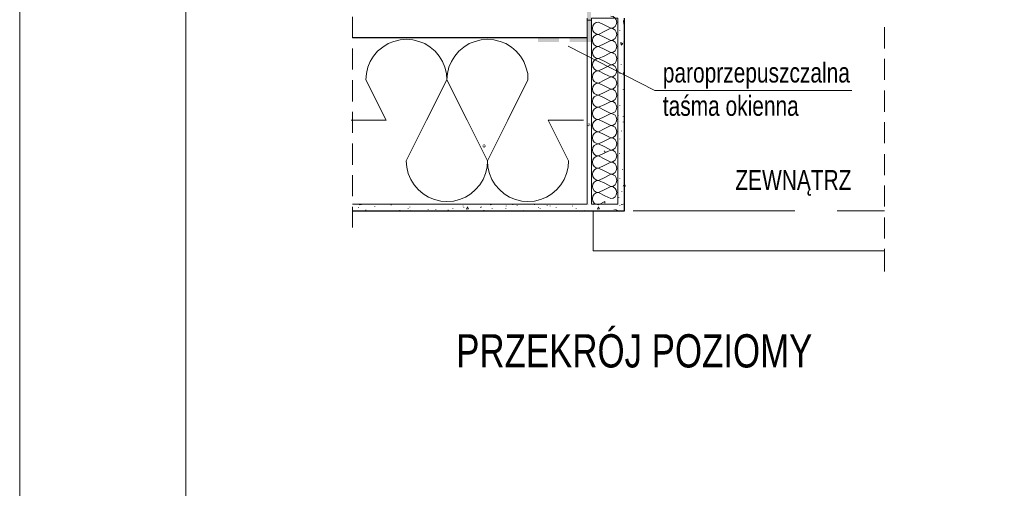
# Model space of a CAD drawing. Header units: inches. Extents: x 0 to 77643, y -44170 to 0.
# Tile 1 of 159: x 68668 to 68817, y -44021 to -43951. Entities that reach past the tile are written whole.
import ezdxf

# ---------------------------------------------------------------- set-up
doc = ezdxf.new("R2010")
doc.units = ezdxf.units.IN
doc.header["$MEASUREMENT"] = 0
doc.layers.get('0').update_dxf_attribs({"lineweight": 0})
doc.layers.add('A--tabelka rysunku', color=7, linetype='Continuous', lineweight=0)
doc.layers.add('p--podpis rysunku', color=7, linetype='Continuous', lineweight=0)
doc.styles.add('1-50', font='arial.ttf', dxfattribs={"width": 0.75, "height": 12.5})
doc.styles.get("Standard").update_dxf_attribs({"font": 'arial.ttf', "width": 0.75})

msp = doc.modelspace()

# ---------------------------------------------------------------- hatches: boundary and pattern name
at = {"true_color": 0xff0505}
for points in [[(68753.79249, -43950.67494), (68754.38516, -43950.67494), (68753.79249, -43946.5686)], [(68754.38516, -43950.67494), (68753.79249, -43946.5686), (68754.38516, -43946.5686)], [(68753.79249, -43953.95741), (68754.38516, -43953.95741), (68753.79249, -43950.67494)], [(68754.38516, -43953.95741), (68753.79249, -43950.67494), (68754.38516, -43950.67494)], [(68746.4221, -43953.35913), (68746.4221, -43953.95179), (68749.5971, -43953.35913)], [(68746.4221, -43953.95179), (68749.5971, -43953.35913), (68749.5971, -43953.95179)], [(68751.20576, -43953.35913), (68751.20576, -43953.95179), (68754.38076, -43953.35913)], [(68751.20576, -43953.95179), (68754.38076, -43953.35913), (68754.38076, -43953.95179)]]:
    msp.add_hatch(color=1, dxfattribs=at).paths.add_polyline_path(points)
for points in [[(68753.83482, -43966.46527), (68753.96182, -43966.6346), (68754.08882, -43966.42293)], [(68754.21582, -43966.21127), (68754.00416, -43966.16893), (68754.08882, -43966.42293)], [(68754.30049, -43966.54993), (68754.30049, -43966.33827), (68754.08882, -43966.42293)], [(68738.08681, -43969.47093), (68738.08681, -43969.6826), (68738.29848, -43969.59793)], [(68738.42548, -43969.34393), (68738.21381, -43969.34393), (68738.29848, -43969.59793)], [(68738.21381, -43969.8096), (68738.42548, -43969.8096), (68738.29848, -43969.59793)], [(68738.55248, -43969.6826), (68738.55248, -43969.47093), (68738.29848, -43969.59793)], [(68756.24782, -43970.65627), (68756.41716, -43970.78327), (68756.45949, -43970.52927)], [(68756.50182, -43970.27527), (68756.29016, -43970.3176), (68756.45949, -43970.52927)], [(68756.71349, -43970.5716), (68756.67116, -43970.35993), (68756.45949, -43970.52927)], [(68759.21116, -43975.43993), (68759.16882, -43975.6516), (68759.42282, -43975.56693)], [(68759.29582, -43975.7786), (68759.50749, -43975.82093), (68759.42282, -43975.56693)], [(68759.54982, -43975.35527), (68759.33816, -43975.31293), (68759.42282, -43975.56693)], [(68759.63449, -43975.69393), (68759.67682, -43975.48227), (68759.42282, -43975.56693)]]:
    msp.add_hatch(color=7).paths.add_polyline_path(points)

# ---------------------------------------------------------------- linework, layer by layer
at = {"color": 7, "linetype": 'Continuous', "lineweight": 18}
for p, q in [((68718.52881, -43950.16694), (68718.52881, -43953.34194)), ((68798.50149, -43951.73327), (68798.50149, -43954.90827)), ((68718.52881, -43954.90827), (68718.52881, -43958.08327)), ((68798.50149, -43956.4746), (68798.50149, -43959.6496)), ((68718.52881, -43959.69194), (68718.52881, -43962.86694)), ((68798.50149, -43961.25827), (68798.50149, -43964.43327)), ((68718.52881, -43964.43327), (68718.52881, -43967.60827)), ((68798.50149, -43965.9996), (68798.50149, -43969.1746)), ((68718.52881, -43969.21693), (68718.52881, -43972.39193)), ((68798.50149, -43970.78327), (68798.50149, -43973.95827)), ((68718.52881, -43973.95827), (68718.52881, -43977.13327)), ((68798.50149, -43975.5246), (68798.50149, -43978.6996)), ((68718.52881, -43978.74193), (68718.52881, -43981.83227)), ((68767.88949, -43979.3346), (68760.73516, -43979.3346)), ((68765.98949, -43979.3346), (68773.28949, -43979.3346)), ((68766.93949, -43979.3346), (68774.23949, -43979.3346)), ((68785.03949, -43979.3346), (68772.33949, -43979.3346)), ((68798.50149, -43979.3346), (68791.38949, -43979.3346)), ((68798.50149, -43980.30827), (68798.50149, -43983.48327)), ((68798.50149, -43985.0496), (68798.50149, -43988.43627))]:
    msp.add_line(p, q, dxfattribs=at)
at = {"color": 1, "linetype": 'Continuous', "lineweight": 5, "true_color": 0xff0505}
msp.add_line((68753.79249, -43950.67494), (68754.38516, -43950.67494), dxfattribs=at)
at = {"color": 9, "linetype": 'Continuous', "lineweight": 9, "true_color": 0xbababa}
for p, q in [((68755.52816, -43950.97127), (68756.45949, -43951.43694)), ((68756.45949, -43952.32594), (68755.52816, -43952.7916)), ((68757.39082, -43951.86027), (68756.45949, -43951.43694)), ((68756.45949, -43952.32594), (68757.39082, -43951.86027)), ((68755.52816, -43952.7916), (68756.45949, -43953.25727)), ((68757.39082, -43953.72294), (68756.45949, -43953.25727)), ((68756.45949, -43954.14627), (68757.39082, -43953.72294)), ((68756.45949, -43954.14627), (68755.52816, -43954.61194)), ((68755.52816, -43954.61194), (68756.45949, -43955.0776)), ((68757.39082, -43955.54327), (68756.45949, -43955.0776)), ((68756.45949, -43956.00894), (68755.52816, -43956.43227)), ((68755.52816, -43956.43227), (68756.45949, -43956.89794)), ((68756.45949, -43956.00894), (68757.39082, -43955.54327)), ((68757.39082, -43957.3636), (68756.45949, -43956.89794)), ((68756.45949, -43957.82927), (68755.52816, -43958.29494)), ((68755.52816, -43958.29494), (68756.45949, -43958.7606)), ((68756.45949, -43957.82927), (68757.39082, -43957.3636)), ((68732.72252, -43959.60768), (68729.67452, -43965.70368)), ((68735.77052, -43965.70368), (68732.72252, -43959.60768)), ((68744.91453, -43959.60768), (68741.86653, -43965.70368)), ((68756.45949, -43959.6496), (68755.52816, -43960.11527)), ((68757.39082, -43959.18394), (68756.45949, -43958.7606)), ((68756.45949, -43959.6496), (68757.39082, -43959.18394)), ((68755.52816, -43960.11527), (68756.45949, -43960.58094)), ((68757.39082, -43961.0466), (68756.45949, -43960.58094)), ((68756.45949, -43961.46994), (68757.39082, -43961.0466)), ((68756.45949, -43961.46994), (68755.52816, -43961.9356)), ((68755.52816, -43961.9356), (68756.45949, -43962.40127)), ((68757.39082, -43962.86694), (68756.45949, -43962.40127)), ((68756.45949, -43963.3326), (68755.52816, -43963.75594)), ((68755.52816, -43963.75594), (68756.45949, -43964.2216)), ((68756.45949, -43963.3326), (68757.39082, -43962.86694)), ((68757.39082, -43964.68727), (68756.45949, -43964.2216)), ((68726.62652, -43971.79968), (68729.67452, -43965.70368)), ((68735.77052, -43965.70368), (68738.81852, -43971.79968)), ((68738.81852, -43971.79968), (68741.86653, -43965.70368)), ((68747.96253, -43965.70368), (68751.01053, -43971.79968)), ((68747.96253, -43965.70368), (68753.25419, -43965.70368)), ((68756.45949, -43965.15294), (68755.52816, -43965.6186)), ((68755.52816, -43965.6186), (68756.45949, -43966.04193)), ((68756.45949, -43965.15294), (68757.39082, -43964.68727)), ((68756.45949, -43966.97327), (68755.52816, -43967.43893)), ((68757.39082, -43966.5076), (68756.45949, -43966.04193)), ((68756.45949, -43966.97327), (68757.39082, -43966.5076)), ((68755.52816, -43967.43893), (68756.45949, -43967.9046)), ((68757.39082, -43968.32793), (68756.45949, -43967.9046)), ((68756.45949, -43968.7936), (68757.39082, -43968.32793)), ((68756.45949, -43968.7936), (68755.52816, -43969.25927)), ((68755.52816, -43969.25927), (68756.45949, -43969.72493)), ((68757.39082, -43970.1906), (68756.45949, -43969.72493)), ((68756.45949, -43970.61393), (68757.39082, -43970.1906)), ((68756.45949, -43970.61393), (68755.52816, -43971.0796)), ((68755.52816, -43971.0796), (68756.45949, -43971.54527)), ((68757.39082, -43972.01093), (68756.45949, -43971.54527)), ((68756.45949, -43972.4766), (68755.52816, -43972.89993)), ((68755.52816, -43972.89993), (68756.45949, -43973.3656)), ((68756.45949, -43972.4766), (68757.39082, -43972.01093)), ((68756.45949, -43974.29693), (68755.52816, -43974.7626)), ((68757.39082, -43973.83127), (68756.45949, -43973.3656)), ((68756.45949, -43974.29693), (68757.39082, -43973.83127)), ((68755.52816, -43974.7626), (68756.45949, -43975.18593)), ((68756.45949, -43976.11727), (68755.52816, -43976.58293)), ((68757.39082, -43975.6516), (68756.45949, -43975.18593)), ((68756.45949, -43976.11727), (68757.39082, -43975.6516)), ((68755.52816, -43976.58293), (68756.45949, -43977.0486)), ((68757.39082, -43977.47193), (68756.45949, -43977.0486))]:
    msp.add_line(p, q, dxfattribs=at)
at = {"color": 8, "linetype": 'Continuous', "lineweight": 5, "true_color": 0x767676}
for p, q in [((68759.33816, -43951.2676), (68759.29582, -43950.71727)), ((68759.42282, -43950.80194), (68759.29582, -43950.71727)), ((68758.70316, -43952.19894), (68758.70316, -43952.1566)), ((68759.33816, -43951.2676), (68759.42282, -43951.22527)), ((68759.33816, -43953.97694), (68759.33816, -43953.9346)), ((68759.38049, -43953.9346), (68759.38049, -43953.89227)), ((68758.91482, -43954.35794), (68758.87249, -43954.01927)), ((68759.16882, -43954.1886), (68758.87249, -43954.01927)), ((68758.91482, -43954.40027), (68759.16882, -43954.1886)), ((68758.91482, -43957.32127), (68758.91482, -43957.27894)), ((68758.49149, -43958.80294), (68758.49149, -43958.7606)), ((68758.74549, -43958.71827), (68758.74549, -43958.67594)), ((68758.95716, -43959.09927), (68758.95716, -43959.05694)), ((68759.33816, -43958.92994), (68759.29582, -43958.54894)), ((68759.42282, -43958.6336), (68759.29582, -43958.54894)), ((68759.33816, -43958.92994), (68759.42282, -43958.84527)), ((68758.49149, -43960.58094), (68758.49149, -43960.5386)), ((68759.21116, -43961.08894), (68759.21116, -43961.0466)), ((68758.74549, -43963.54427), (68758.74549, -43963.50194)), ((68758.49149, -43964.9836), (68758.49149, -43964.94127)), ((68759.21116, -43965.15294), (68759.21116, -43965.1106)), ((68758.66082, -43965.91493), (68758.66082, -43965.8726)), ((68759.21116, -43965.9996), (68759.21116, -43965.95727)), ((68758.44916, -43967.56593), (68758.44916, -43967.5236)), ((68758.74549, -43968.5396), (68758.74549, -43968.49727)), ((68758.95716, -43967.35427), (68758.95716, -43967.31193)), ((68758.66082, -43970.74093), (68758.66082, -43970.6986)), ((68759.12649, -43973.1116), (68759.12649, -43973.06927)), ((68758.70316, -43974.46627), (68758.70316, -43974.42393)), ((68758.57616, -43977.3026), (68758.57616, -43977.26027)), ((68759.04182, -43976.4136), (68759.04182, -43976.37127)), ((68719.46015, -43978.86893), (68719.46015, -43978.8266)), ((68719.58715, -43978.40327), (68719.62948, -43978.3186)), ((68719.58715, -43978.40327), (68719.88348, -43978.36093)), ((68719.88348, -43978.36093), (68719.88348, -43978.3186)), ((68721.91548, -43978.65727), (68721.91548, -43978.61493)), ((68723.27015, -43978.36093), (68723.27015, -43978.3186)), ((68723.77815, -43978.3186), (68723.77815, -43978.27627)), ((68724.32848, -43978.48793), (68724.32848, -43978.4456)), ((68726.91081, -43979.03827), (68726.91081, -43978.99593)), ((68727.16481, -43978.78427), (68727.16481, -43978.74193)), ((68729.91648, -43979.12293), (68729.91648, -43979.0806)), ((68731.05948, -43979.12293), (68731.05948, -43979.0806)), ((68733.64181, -43978.9536), (68733.64181, -43978.91127)), ((68735.16581, -43978.61493), (68735.16581, -43978.5726)), ((68735.29281, -43978.86893), (68735.29281, -43978.8266)), ((68735.67381, -43979.0806), (68735.84315, -43978.74193)), ((68735.67381, -43979.0806), (68735.97015, -43979.03827)), ((68735.97015, -43979.03827), (68735.84315, -43978.74193)), ((68737.70581, -43978.6996), (68737.70581, -43978.65727)), ((68737.79048, -43978.8266), (68737.79048, -43978.78427)), ((68737.91748, -43978.78427), (68737.91748, -43978.74193)), ((68739.27215, -43978.40327), (68739.31448, -43978.3186)), ((68739.27215, -43978.40327), (68739.56848, -43978.3186)), ((68739.52615, -43979.03827), (68739.52615, -43978.99593)), ((68739.56848, -43978.3186), (68739.56848, -43978.27627)), ((68741.60048, -43979.03827), (68741.60048, -43978.99593)), ((68741.64281, -43978.61493), (68741.64281, -43978.5726)), ((68742.65882, -43978.40327), (68742.65882, -43978.36093)), ((68743.29382, -43978.53027), (68743.29382, -43978.48793)), ((68745.91849, -43978.40327), (68745.91849, -43978.36093)), ((68746.51116, -43978.86893), (68746.51116, -43978.8266)), ((68746.76516, -43979.03827), (68746.76516, -43978.99593)), ((68747.78116, -43978.5726), (68747.78116, -43978.53027)), ((68748.24682, -43978.61493), (68748.24682, -43978.5726)), ((68749.17816, -43978.8266), (68749.17816, -43978.78427)), ((68751.63349, -43978.61493), (68751.63349, -43978.5726)), ((68752.14149, -43978.9536), (68752.14149, -43978.91127)), ((68752.18382, -43978.3186), (68752.18382, -43978.27627)), ((68752.18382, -43978.3186), (68752.22616, -43978.3186)), ((68754.08882, -43978.4456), (68754.08882, -43978.40327)), ((68754.76616, -43978.4456), (68754.76616, -43978.40327)), ((68755.35882, -43979.0806), (68755.52816, -43978.74193)), ((68755.35882, -43979.0806), (68755.65516, -43979.03827)), ((68755.65516, -43979.03827), (68755.52816, -43978.74193)), ((68757.89882, -43979.12293), (68757.89882, -43979.0806)), ((68758.36449, -43979.29227), (68758.06816, -43979.12293)), ((68758.74549, -43978.53027), (68758.74549, -43978.48793)), ((68758.95716, -43978.36093), (68758.99949, -43978.3186)), ((68758.95716, -43978.36093), (68759.21116, -43978.3186)), ((68759.42282, -43979.3346), (68759.38049, -43979.12293)), ((68720.51848, -43979.2076), (68720.51848, -43979.16527)), ((68725.64081, -43979.29227), (68725.64081, -43979.24993)), ((68727.29181, -43979.24993), (68727.29181, -43979.2076)), ((68732.92215, -43979.2076), (68732.92215, -43979.16527)), ((68738.29848, -43979.29227), (68738.29848, -43979.24993)), ((68744.30982, -43979.24993), (68744.30982, -43979.2076)), ((68753.41149, -43979.3346), (68753.41149, -43979.29227)), ((68753.45382, -43979.3346), (68753.41149, -43979.29227)), ((68758.32216, -43979.3346), (68758.36449, -43979.29227))]:
    msp.add_line(p, q, dxfattribs=at)
at = {"color": 7, "linetype": 'Continuous', "lineweight": 25}
for p, q in [((68759.42282, -43979.3346), (68759.42282, -43950.33627)), ((68753.75016, -43953.33627), (68718.52881, -43953.33627)), ((68718.52881, -43979.3346), (68759.42282, -43979.3346))]:
    msp.add_line(p, q, dxfattribs=at)
at = {"color": 7, "linetype": 'Continuous', "lineweight": 18}
for points in [[(68753.79249, -43950.33627), (68753.79249, -43978.3186), (68718.52881, -43978.3186)], [(68754.72382, -43979.3346), (68754.72382, -43985.34593), (68798.50149, -43985.34593)]]:
    msp.add_lwpolyline(points, dxfattribs=at)
msp.add_lwpolyline([(68758.44916, -43978.3186), (68758.44916, -43950.33627), (68754.46982, -43950.33627), (68754.46982, -43978.3186)], close=True, dxfattribs=at)
at = {"color": 9, "linetype": 'Continuous', "lineweight": 9, "true_color": 0xbababa}
for points in [[(68755.52816, -43950.97127), (68755.18949, -43951.0136), (68754.89316, -43951.22527), (68754.68149, -43951.5216), (68754.63916, -43951.86027), (68754.68149, -43952.24127), (68754.89316, -43952.5376), (68755.18949, -43952.70694), (68755.52816, -43952.7916)], [(68757.39082, -43951.86027), (68757.72949, -43951.81794), (68758.02582, -43951.60627), (68758.19516, -43951.30994), (68758.27982, -43950.97127), (68758.19516, -43950.6326), (68758.02582, -43950.33627), (68757.72949, -43950.1246), (68757.39082, -43950.03994)], [(68757.39082, -43953.72294), (68757.72949, -43953.63827), (68758.02582, -43953.4266), (68758.19516, -43953.13027), (68758.27982, -43952.7916), (68758.19516, -43952.45294), (68758.02582, -43952.1566), (68757.72949, -43951.94494), (68757.39082, -43951.86027)], [(68732.72252, -43959.60768), (68732.68018, -43958.67635), (68732.42618, -43957.74501), (68732.08752, -43956.85601), (68731.57952, -43956.05168), (68730.94452, -43955.33201), (68730.22485, -43954.69701), (68729.42052, -43954.18901), (68728.53152, -43953.85035), (68727.60018, -43953.59635), (68726.62652, -43953.51168), (68725.69518, -43953.59635), (68724.76385, -43953.85035), (68723.87485, -43954.18901), (68723.07052, -43954.69701), (68722.30852, -43955.33201), (68721.71585, -43956.05168), (68721.20785, -43956.85601), (68720.82685, -43957.74501), (68720.61518, -43958.67635), (68720.53052, -43959.60768)], [(68744.91453, -43959.60768), (68744.87219, -43958.67635), (68744.61819, -43957.74501), (68744.27953, -43956.85601), (68743.77153, -43956.05168), (68743.13653, -43955.33201), (68742.41686, -43954.69701), (68741.61252, -43954.18901), (68740.72352, -43953.85035), (68739.79218, -43953.59635), (68738.81852, -43953.51168), (68737.88718, -43953.59635), (68736.95585, -43953.85035), (68736.06685, -43954.18901), (68735.26252, -43954.69701), (68734.54285, -43955.33201), (68733.90785, -43956.05168), (68733.39985, -43956.85601), (68733.01885, -43957.74501), (68732.80718, -43958.67635), (68732.72252, -43959.60768)], [(68755.52816, -43952.7916), (68755.18949, -43952.87627), (68754.89316, -43953.0456), (68754.68149, -43953.34194), (68754.63916, -43953.72294), (68754.68149, -43954.0616), (68754.89316, -43954.35794), (68755.18949, -43954.5696), (68755.52816, -43954.61194)], [(68757.39082, -43955.54327), (68757.72949, -43955.4586), (68758.02582, -43955.28927), (68758.19516, -43954.99294), (68758.27982, -43954.61194), (68758.19516, -43954.27327), (68758.02582, -43953.97694), (68757.72949, -43953.76527), (68757.39082, -43953.72294)], [(68755.52816, -43954.61194), (68755.18949, -43954.6966), (68754.89316, -43954.90827), (68754.68149, -43955.2046), (68754.63916, -43955.54327), (68754.68149, -43955.88194), (68754.89316, -43956.17827), (68755.18949, -43956.38994), (68755.52816, -43956.43227)], [(68755.52816, -43956.43227), (68755.18949, -43956.51694), (68754.89316, -43956.7286), (68754.68149, -43957.02494), (68754.63916, -43957.3636), (68754.68149, -43957.70227), (68754.89316, -43957.9986), (68755.18949, -43958.21027), (68755.52816, -43958.29494)], [(68757.39082, -43957.3636), (68757.72949, -43957.27894), (68758.02582, -43957.1096), (68758.19516, -43956.81327), (68758.27982, -43956.43227), (68758.19516, -43956.0936), (68758.02582, -43955.79727), (68757.72949, -43955.62794), (68757.39082, -43955.54327)], [(68755.52816, -43958.29494), (68755.18949, -43958.33727), (68754.89316, -43958.54894), (68754.68149, -43958.84527), (68754.63916, -43959.18394), (68754.68149, -43959.56494), (68754.89316, -43959.86127), (68755.18949, -43960.0306), (68755.52816, -43960.11527)], [(68757.39082, -43959.18394), (68757.72949, -43959.1416), (68758.02582, -43958.92994), (68758.19516, -43958.6336), (68758.27982, -43958.29494), (68758.19516, -43957.91394), (68758.02582, -43957.6176), (68757.72949, -43957.44827), (68757.39082, -43957.3636)], [(68718.32918, -43965.70368), (68723.57852, -43965.70368), (68720.53052, -43959.60768)], [(68757.39082, -43961.0466), (68757.72949, -43960.96194), (68758.02582, -43960.75027), (68758.19516, -43960.45394), (68758.27982, -43960.11527), (68758.19516, -43959.7766), (68758.02582, -43959.48027), (68757.72949, -43959.2686), (68757.39082, -43959.18394)], [(68755.52816, -43960.11527), (68755.18949, -43960.19994), (68754.89316, -43960.36927), (68754.68149, -43960.6656), (68754.63916, -43961.0466), (68754.68149, -43961.38527), (68754.89316, -43961.6816), (68755.18949, -43961.85094), (68755.52816, -43961.9356)], [(68757.39082, -43962.86694), (68757.72949, -43962.78227), (68758.02582, -43962.5706), (68758.19516, -43962.27427), (68758.27982, -43961.9356), (68758.19516, -43961.59694), (68758.02582, -43961.3006), (68757.72949, -43961.08894), (68757.39082, -43961.0466)], [(68755.52816, -43961.9356), (68755.18949, -43962.02027), (68754.89316, -43962.1896), (68754.68149, -43962.48594), (68754.63916, -43962.86694), (68754.68149, -43963.2056), (68754.89316, -43963.50194), (68755.18949, -43963.7136), (68755.52816, -43963.75594)], [(68755.52816, -43963.75594), (68755.18949, -43963.8406), (68754.89316, -43964.05227), (68754.68149, -43964.3486), (68754.63916, -43964.68727), (68754.68149, -43965.02594), (68754.89316, -43965.32227), (68755.18949, -43965.53394), (68755.52816, -43965.6186)], [(68757.39082, -43964.68727), (68757.72949, -43964.6026), (68758.02582, -43964.43327), (68758.19516, -43964.13694), (68758.27982, -43963.75594), (68758.19516, -43963.41727), (68758.02582, -43963.12094), (68757.72949, -43962.90927), (68757.39082, -43962.86694)], [(68755.52816, -43965.6186), (68755.18949, -43965.66093), (68754.89316, -43965.8726), (68754.68149, -43966.16893), (68754.63916, -43966.5076), (68754.68149, -43966.84627), (68754.89316, -43967.1426), (68755.18949, -43967.35427), (68755.52816, -43967.43893)], [(68757.39082, -43966.5076), (68757.72949, -43966.46527), (68758.02582, -43966.2536), (68758.19516, -43965.95727), (68758.27982, -43965.6186), (68758.19516, -43965.2376), (68758.02582, -43964.94127), (68757.72949, -43964.77194), (68757.39082, -43964.68727)], [(68757.39082, -43968.32793), (68757.72949, -43968.2856), (68758.02582, -43968.07393), (68758.19516, -43967.7776), (68758.27982, -43967.43893), (68758.19516, -43967.10027), (68758.02582, -43966.7616), (68757.72949, -43966.59227), (68757.39082, -43966.5076)], [(68755.52816, -43967.43893), (68755.18949, -43967.48127), (68754.89316, -43967.69293), (68754.68149, -43967.98927), (68754.63916, -43968.32793), (68754.68149, -43968.70893), (68754.89316, -43969.00527), (68755.18949, -43969.1746), (68755.52816, -43969.25927)], [(68757.39082, -43970.1906), (68757.72949, -43970.10593), (68758.02582, -43969.89427), (68758.19516, -43969.59793), (68758.27982, -43969.25927), (68758.19516, -43968.9206), (68758.02582, -43968.62427), (68757.72949, -43968.4126), (68757.39082, -43968.32793)], [(68755.52816, -43969.25927), (68755.18949, -43969.34393), (68754.89316, -43969.51327), (68754.68149, -43969.8096), (68754.63916, -43970.1906), (68754.68149, -43970.52927), (68754.89316, -43970.8256), (68755.18949, -43971.03727), (68755.52816, -43971.0796)], [(68757.39082, -43972.01093), (68757.72949, -43971.92627), (68758.02582, -43971.7146), (68758.19516, -43971.41827), (68758.27982, -43971.0796), (68758.19516, -43970.74093), (68758.02582, -43970.4446), (68757.72949, -43970.23293), (68757.39082, -43970.1906)], [(68755.52816, -43971.0796), (68755.18949, -43971.16427), (68754.89316, -43971.37593), (68754.68149, -43971.67227), (68754.63916, -43972.01093), (68754.68149, -43972.3496), (68754.89316, -43972.64593), (68755.18949, -43972.8576), (68755.52816, -43972.89993)], [(68726.62652, -43971.79968), (68726.71118, -43972.77335), (68726.92285, -43973.70468), (68727.30385, -43974.59368), (68727.81185, -43975.39801), (68728.40452, -43976.11768), (68729.16652, -43976.75268), (68729.97085, -43977.26068), (68730.85985, -43977.59935), (68731.79118, -43977.85335), (68732.72252, -43977.93801), (68733.69618, -43977.85335), (68734.62752, -43977.59935), (68735.51652, -43977.26068), (68736.32085, -43976.75268), (68737.04052, -43976.11768), (68737.67552, -43975.39801), (68738.18352, -43974.59368), (68738.52218, -43973.70468), (68738.77618, -43972.77335), (68738.81852, -43971.79968)], [(68738.81852, -43971.79968), (68738.90318, -43972.77335), (68739.11485, -43973.70468), (68739.49585, -43974.59368), (68740.00385, -43975.39801), (68740.63885, -43976.11768), (68741.35852, -43976.75268), (68742.16286, -43977.26068), (68743.05186, -43977.59935), (68743.98319, -43977.85335), (68744.91453, -43977.93801), (68745.88819, -43977.85335), (68746.81953, -43977.59935), (68747.70853, -43977.26068), (68748.51286, -43976.75268), (68749.23253, -43976.11768), (68749.86753, -43975.39801), (68750.37553, -43974.59368), (68750.71419, -43973.70468), (68750.96819, -43972.77335), (68751.01053, -43971.79968)], [(68755.52816, -43972.89993), (68755.18949, -43972.9846), (68754.89316, -43973.19627), (68754.68149, -43973.4926), (68754.63916, -43973.83127), (68754.68149, -43974.16993), (68754.89316, -43974.46627), (68755.18949, -43974.67793), (68755.52816, -43974.7626)], [(68757.39082, -43973.83127), (68757.72949, -43973.7466), (68758.02582, -43973.57727), (68758.19516, -43973.28093), (68758.27982, -43972.89993), (68758.19516, -43972.56127), (68758.02582, -43972.26493), (68757.72949, -43972.05327), (68757.39082, -43972.01093)], [(68757.39082, -43975.6516), (68757.72949, -43975.60927), (68758.02582, -43975.3976), (68758.19516, -43975.10127), (68758.27982, -43974.7626), (68758.19516, -43974.3816), (68758.02582, -43974.08527), (68757.72949, -43973.91593), (68757.39082, -43973.83127)], [(68755.52816, -43974.7626), (68755.18949, -43974.80493), (68754.89316, -43975.0166), (68754.68149, -43975.31293), (68754.63916, -43975.6516), (68754.68149, -43975.99027), (68754.89316, -43976.32893), (68755.18949, -43976.49827), (68755.52816, -43976.58293)], [(68757.39082, -43977.47193), (68757.72949, -43977.4296), (68758.02582, -43977.21793), (68758.19516, -43976.9216), (68758.27982, -43976.58293), (68758.19516, -43976.24427), (68758.02582, -43975.94793), (68757.72949, -43975.73627), (68757.39082, -43975.6516)], [(68755.52816, -43976.58293), (68755.18949, -43976.62527), (68754.89316, -43976.83693), (68754.68149, -43977.13327), (68754.63916, -43977.47193), (68754.68149, -43977.85293), (68754.89316, -43978.14927), (68755.18949, -43978.3186), (68755.52816, -43978.40327)], [(68756.45949, -43978.14927), (68756.45949, -43977.9376), (68755.52816, -43978.40327)]]:
    msp.add_lwpolyline(points, dxfattribs=at)
at = {"linetype": 'Continuous', "ltscale": 12}
msp.add_lwpolyline([(68793.58701, -43961.24941), (68763.99476, -43961.24941), (68750.93659, -43954.57941)], dxfattribs=at)
at = {"layer": 'A--tabelka rysunku', "linetype": 'Continuous'}
for points in [[(68668.49573, -44169.54248), (69088.49573, -44169.54248), (69088.49573, -43872.54248), (68668.49573, -43872.54248)], [(68668.49573, -44169.54248), (69088.49573, -44169.54248), (69088.49573, -43872.54248), (68668.49573, -43872.54248)], [(68693.49573, -44162.54248), (69081.49573, -44162.54248), (69081.49573, -43879.54248), (68693.49573, -43879.54248)]]:
    msp.add_lwpolyline(points, close=True, dxfattribs=at)

# ---------------------------------------------------------------- texts
at = {"linetype": 'Continuous', "ltscale": 12, "char_height": 3, "attachment_point": 1, "style": '1-50'}
for s, insert, width in [('paroprzepuszczalna\\Ptaśma okienna', (68765.19147, -43957.0401), 49.059), ('ZEWNĄTRZ', (68776.09547, -43973.18789), 22.43475)]:
    msp.add_mtext(s, dxfattribs=dict(at, insert=insert, width=width))
at = {"layer": 'p--podpis rysunku', "insert": (68760.89987, -43997.87657), "char_height": 5, "width": 873.0696262, "attachment_point": 2}
msp.add_mtext('PRZEKRÓJ POZIOMY', dxfattribs=at)

doc.saveas('drawing.dxf')
